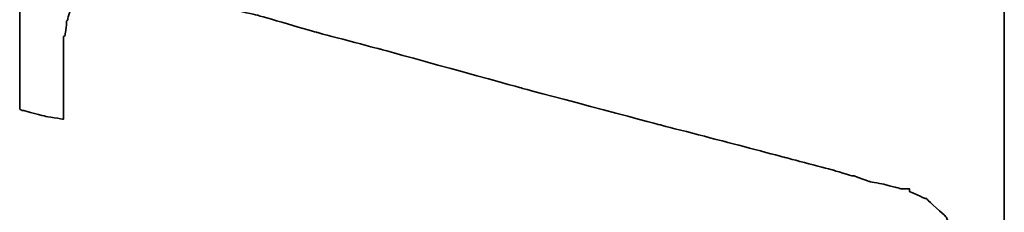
# Model space of a CAD drawing. Header units: millimetres. Extents: x 16.2 to 116, y 28.2 to 93.3.
# Tile 33 of 54: x 101 to 102.5, y 56 to 56.3. Entities that reach past the tile are written whole.
import ezdxf

# ---------------------------------------------------------------- set-up
doc = ezdxf.new("R2010")
doc.units = ezdxf.units.MM
doc.layers.add('DIM', color=4, linetype='Continuous')
doc.layers.add('layer 1', color=7, linetype='Continuous')

# ---------------------------------------------------------------- blocks, each defined once
blk = doc.blocks.new('TBI MOTION logo(完整正式版)')
at = {"layer": 'layer 1', "color": 22, "lineweight": 35}
blk.add_open_spline([(-40.59125, -7.943749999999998), (-40.59125, -7.943749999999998), (-40.97375, -7.943749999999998), (-40.97375, -7.943749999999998), (-40.97375, -7.943749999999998), (-40.97375, -7.943749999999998), (-41.38125, -7.943749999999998), (-41.38125, -7.943749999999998), (-41.38125, -7.943749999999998), (-41.38125, -7.943749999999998), (-41.54874999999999, -7.943749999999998), (-41.54874999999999, -7.943749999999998), (-41.54874999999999, -7.943749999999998), (-41.54874999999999, -7.943749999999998), (-41.59875, -7.943749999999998), (-41.59875, -7.943749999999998), (-41.59875, -7.943749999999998), (-41.59875, -7.943749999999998), (-41.88374999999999, -7.943749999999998), (-41.88374999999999, -7.943749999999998), (-41.88374999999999, -7.943749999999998), (-41.88374999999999, -7.943749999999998), (-41.90875, -7.91875), (-41.90875, -7.91875), (-41.90875, -7.91875), (-41.90875, -7.91875), (-42.19875, -7.871249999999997), (-42.19875, -7.871249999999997), (-42.19875, -7.871249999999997), (-42.19875, -7.871249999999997), (-42.43875, -7.82375), (-42.43875, -7.82375), (-42.43875, -7.82375), (-42.43875, -7.82375), (-42.45875, -7.82375), (-42.45875, -7.82375), (-42.45875, -7.82375), (-42.45875, -7.82375), (-42.48624999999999, -7.82375), (-42.48624999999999, -7.82375), (-42.48624999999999, -7.82375), (-42.48624999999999, -7.82375), (-42.67625, -7.723749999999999), (-42.67625, -7.723749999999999), (-42.67625, -7.723749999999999), (-42.67625, -7.723749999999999), (-42.70125, -7.70375), (-42.70125, -7.70375), (-42.70125, -7.70375), (-42.70125, -7.70375), (-42.72375, -7.678749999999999), (-42.72375, -7.678749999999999), (-42.72375, -7.678749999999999), (-42.72375, -7.678749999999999), (-42.86875, -7.488749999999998), (-42.86875, -7.488749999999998), (-42.86875, -7.488749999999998), (-42.86875, -7.488749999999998), (-42.89374999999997, -7.438749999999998), (-42.89374999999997, -7.438749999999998), (-42.89374999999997, -7.438749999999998), (-42.89374999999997, -7.438749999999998), (-42.91875, -7.388749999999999), (-42.91875, -7.388749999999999), (-42.91875, -7.388749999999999), (-42.91875, -7.388749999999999), (-42.93874999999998, -7.12875), (-42.93874999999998, -7.12875), (-42.93874999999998, -7.12875), (-42.93874999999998, -7.12875), (-42.96375, -7.103749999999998), (-42.96375, -7.103749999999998), (-42.96375, -7.103749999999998), (-42.96375, -7.103749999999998), (-42.96375, -7.053749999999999), (-42.96375, -7.053749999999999), (-42.96375, -7.053749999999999), (-42.96375, -7.053749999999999), (-42.96375, -7.00875), (-42.96375, -7.00875), (-42.96375, -7.00875), (-42.96375, -7.00875), (-42.91875, -6.69625), (-42.91875, -6.69625), (-42.91875, -6.69625), (-42.91875, -6.69625), (-42.91875, -6.62375), (-42.91875, -6.62375), (-42.91875, -6.62375), (-42.91875, -6.62375), (-42.91875, -6.59625), (-42.91875, -6.59625), (-42.91875, -6.59625), (-42.91875, -6.59625), (-42.91875, -6.57375), (-42.91875, -6.57375), (-42.91875, -6.57375), (-42.91875, -6.57375), (-42.91875, -6.528749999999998), (-42.91875, -6.528749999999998), (-42.91875, -6.528749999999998), (-42.91875, -6.528749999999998), (-42.89374999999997, -6.50375), (-42.89374999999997, -6.50375), (-42.89374999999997, -6.50375), (-42.89374999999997, -6.50375), (-42.84374999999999, -6.38375), (-42.84374999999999, -6.38375), (-42.84374999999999, -6.38375), (-42.84374999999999, -6.38375), (-42.84374999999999, -6.358749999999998), (-42.84374999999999, -6.358749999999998), (-42.84374999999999, -6.358749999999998), (-42.84374999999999, -6.358749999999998), (-42.74625, -6.143749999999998), (-42.74625, -6.143749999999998), (-42.74625, -6.143749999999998), (-42.74625, -6.143749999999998), (-42.70125, -5.853749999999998), (-42.70125, -5.853749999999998), (-42.70125, -5.853749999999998), (-42.70125, -5.853749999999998), (-42.60374999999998, -5.47125), (-42.60374999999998, -5.47125), (-42.60374999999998, -5.47125), (-42.60374999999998, -5.47125), (-42.60374999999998, -5.44875), (-42.60374999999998, -5.44875), (-42.60374999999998, -5.44875), (-42.60374999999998, -5.44875), (-42.38875, -4.678749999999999), (-42.38875, -4.678749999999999), (-42.38875, -4.678749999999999), (-42.38875, -4.678749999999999), (-42.36375, -4.653749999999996), (-42.36375, -4.653749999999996), (-42.36375, -4.653749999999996), (-42.36375, -4.653749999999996), (-42.12375, -3.69625), (-42.12375, -3.69625), (-42.12375, -3.69625), (-42.12375, -3.69625), (-42.12375, -3.67374), (-42.12375, -3.67374), (-42.12375, -3.67374), (-42.12375, -3.67374), (-41.78875, -2.593739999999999), (-41.78875, -2.593739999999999), (-41.78875, -2.593739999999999), (-41.78875, -2.593739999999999), (-41.18875, -0.19375), (-41.18875, -0.19375), (-41.18875, -0.19375), (-41.18875, -0.19375), (-40.54375, 2.20624), (-40.54375, 2.20624), (-40.54375, 2.20624), (-40.54375, 2.20624), (-40.25374999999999, 3.308749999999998), (-40.25374999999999, 3.308749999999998), (-40.25374999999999, 3.308749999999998), (-40.25374999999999, 3.308749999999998), (-39.98875, 4.27125), (-39.98875, 4.27125), (-39.98875, 4.27125), (-39.98875, 4.27125), (-39.77375, 5.131249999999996), (-39.77375, 5.131249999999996), (-39.77375, 5.131249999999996), (-39.77375, 5.131249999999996), (-39.67875, 5.47125), (-39.67875, 5.47125), (-39.67875, 5.47125), (-39.67875, 5.47125), (-39.60375, 5.756249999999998), (-39.60375, 5.756249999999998), (-39.60375, 5.756249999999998), (-39.60375, 5.756249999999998), (-39.60375, 5.78125), (-39.60375, 5.78125), (-39.60375, 5.78125), (-39.60375, 5.78125), (-39.50875, 5.97125), (-39.50875, 5.97125), (-39.50875, 5.97125), (-39.50875, 5.97125), (-39.50875, 6.138749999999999), (-39.50875, 6.138749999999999), (-39.50875, 6.138749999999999), (-39.50875, 6.138749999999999), (-39.48625, 6.166249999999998), (-39.48625, 6.166249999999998), (-39.48625, 6.166249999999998), (-39.48625, 6.166249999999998), (-39.46125, 6.286249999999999), (-39.46125, 6.286249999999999), (-39.46125, 6.286249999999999), (-39.46125, 6.286249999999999), (-39.46125, 6.426249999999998), (-39.46125, 6.426249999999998), (-39.46125, 6.426249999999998), (-39.46125, 6.426249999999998), (-39.41375, 6.426249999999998), (-39.41375, 6.426249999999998), (-39.41375, 6.426249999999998), (-39.41375, 6.426249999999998), (-39.29375, 6.69125), (-39.29375, 6.69125), (-39.29375, 6.69125), (-39.29375, 6.69125), (-39.26875, 6.741249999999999), (-39.26875, 6.741249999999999), (-39.26875, 6.741249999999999), (-39.26875, 6.741249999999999), (-39.24375, 6.76625), (-39.24375, 6.76625), (-39.24375, 6.76625), (-39.24375, 6.76625), (-38.98375, 7.006239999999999), (-38.98375, 7.006239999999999), (-38.98375, 7.006239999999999), (-38.98375, 7.006239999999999), (-38.95625, 7.026239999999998), (-38.95625, 7.026239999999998), (-38.95625, 7.026239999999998), (-38.95625, 7.026239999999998), (-38.78875, 7.126239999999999), (-38.78875, 7.126239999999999), (-38.78875, 7.126239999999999), (-38.78875, 7.126239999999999), (-38.76375, 7.126239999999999), (-38.76375, 7.126239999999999), (-38.76375, 7.126239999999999), (-38.76375, 7.126239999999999), (-38.74375, 7.126239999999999), (-38.74375, 7.126239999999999), (-38.74375, 7.126239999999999), (-38.74375, 7.126239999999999), (-38.52875, 7.171249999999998), (-38.52875, 7.171249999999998), (-38.52875, 7.171249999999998), (-38.52875, 7.171249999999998), (-38.52875, 7.196239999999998), (-38.52875, 7.196239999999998), (-38.52875, 7.196239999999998), (-38.52875, 7.196239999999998), (-38.50375, 7.196239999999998), (-38.50375, 7.196239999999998), (-38.50375, 7.196239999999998), (-38.50375, 7.196239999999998), (-38.26125, 7.21875), (-38.26125, 7.21875), (-38.26125, 7.21875), (-38.26125, 7.21875), (-38.23875000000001, 7.246239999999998), (-38.23875000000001, 7.246239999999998), (-38.23875000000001, 7.246239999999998), (-38.23875000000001, 7.246239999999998), (-38.21625, 7.246239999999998), (-38.21625, 7.246239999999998), (-38.21625, 7.246239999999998), (-38.21625, 7.246239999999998), (-38.18875, 7.246239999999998), (-38.18875, 7.246239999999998), (-38.18875, 7.246239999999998), (-38.18875, 7.246239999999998), (-37.90375, 7.246239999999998), (-37.90375, 7.246239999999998), (-37.90375, 7.246239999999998), (-37.90375, 7.246239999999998), (-37.85375, 7.246239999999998), (-37.85375, 7.246239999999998), (-37.85375, 7.246239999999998), (-37.85375, 7.246239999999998), (-37.75875, 7.246239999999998), (-37.75875, 7.246239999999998), (-37.75875, 7.246239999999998), (-37.75875, 7.246239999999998), (-37.42375, 7.246239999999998), (-37.42375, 7.246239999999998), (-37.42375, 7.246239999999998), (-37.42375, 7.246239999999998), (-37.08875, 7.246239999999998), (-37.08875, 7.246239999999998), (-37.08875, 7.246239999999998), (-37.08875, 7.246239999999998), (-37.06375, 7.246239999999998), (-37.06375, 7.246239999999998), (-37.06375, 7.246239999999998), (-37.06375, 7.246239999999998), (-37.06375, 7.266239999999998), (-37.06375, 7.266239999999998), (-37.06375, 7.266239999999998), (-37.06375, 7.266239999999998), (-37.03875, 7.291249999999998), (-37.03875, 7.291249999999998), (-37.03875, 7.291249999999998), (-37.03875, 7.291249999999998), (-37.03875, 7.31625), (-37.03875, 7.31625), (-37.03875, 7.31625), (-37.03875, 7.31625), (-36.94125, 7.676249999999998), (-36.94125, 7.676249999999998), (-36.94125, 7.676249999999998), (-36.94125, 7.676249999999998), (-36.86875, 7.98625), (-36.86875, 7.98625), (-36.86875, 7.98625), (-36.86875, 7.98625), (-36.98875000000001, 7.98625), (-36.98875000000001, 7.98625), (-36.98875000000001, 7.98625), (-36.98875000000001, 7.98625), (-37.42375, 7.98625), (-37.42375, 7.98625), (-37.42375, 7.98625), (-37.42375, 7.98625), (-37.94875, 7.98625), (-37.94875, 7.98625), (-37.94875, 7.98625), (-37.94875, 7.98625), (-38.57375, 7.98625), (-38.57375, 7.98625), (-38.57375, 7.98625), (-38.57375, 7.98625), (-39.29375, 7.98625), (-39.29375, 7.98625), (-39.29375, 7.98625), (-39.29375, 7.98625), (-40.82875, 7.98625), (-40.82875, 7.98625), (-40.82875, 7.98625), (-40.82875, 7.98625), (-42.36375, 7.98625), (-42.36375, 7.98625), (-42.36375, 7.98625), (-42.36375, 7.98625), (-43.08375, 7.98625), (-43.08375, 7.98625), (-43.08375, 7.98625), (-43.08375, 7.98625), (-43.70875, 7.98625), (-43.70875, 7.98625), (-43.70875, 7.98625), (-43.70875, 7.98625), (-44.23375, 7.98625), (-44.23375, 7.98625), (-44.23375, 7.98625), (-44.23375, 7.98625), (-44.66875, 7.98625), (-44.66875, 7.98625), (-44.66875, 7.98625), (-44.66875, 7.98625), (-44.88375, 7.98625), (-44.88375, 7.98625), (-44.88375, 7.98625), (-44.88375, 7.98625), (-44.90874999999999, 7.94125), (-44.90874999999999, 7.94125), (-44.90874999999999, 7.94125), (-44.90874999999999, 7.94125), (-44.90874999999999, 7.916249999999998), (-44.90874999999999, 7.916249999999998), (-44.90874999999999, 7.916249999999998), (-44.90874999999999, 7.916249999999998), (-45.00375, 7.55625), (-45.00375, 7.55625), (-45.00375, 7.55625), (-45.00375, 7.55625), (-45.05374999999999, 7.246239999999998), (-45.05374999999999, 7.246239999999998), (-45.05374999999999, 7.246239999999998), (-45.05374999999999, 7.246239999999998), (-44.61875, 7.246239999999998), (-44.61875, 7.246239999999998), (-44.61875, 7.246239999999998), (-44.61875, 7.246239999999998), (-44.11375, 7.246239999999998), (-44.11375, 7.246239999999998), (-44.11375, 7.246239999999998), (-44.11375, 7.246239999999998), (-43.99375, 7.246239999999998), (-43.99375, 7.246239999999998), (-43.99375, 7.246239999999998), (-43.99375, 7.246239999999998), (-43.94625, 7.246239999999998), (-43.94625, 7.246239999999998), (-43.94625, 7.246239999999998), (-43.94625, 7.246239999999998), (-43.92374, 7.246239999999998), (-43.92374, 7.246239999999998), (-43.92374, 7.246239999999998), (-43.92374, 7.246239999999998), (-43.65874999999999, 7.246239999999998), (-43.65874999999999, 7.246239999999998), (-43.65874999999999, 7.246239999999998), (-43.65874999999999, 7.246239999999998), (-43.63875, 7.21875), (-43.63875, 7.21875), (-43.63875, 7.21875), (-43.63875, 7.21875), (-43.46874999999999, 7.196239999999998), (-43.46874999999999, 7.196239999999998), (-43.46874999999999, 7.196239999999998), (-43.46874999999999, 7.196239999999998), (-43.39875, 7.196239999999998), (-43.39875, 7.196239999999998), (-43.39875, 7.196239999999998), (-43.39875, 7.196239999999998), (-43.37125, 7.171249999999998), (-43.37125, 7.171249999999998), (-43.37125, 7.171249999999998), (-43.37125, 7.171249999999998), (-43.34875, 7.171249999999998), (-43.34875, 7.171249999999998), (-43.34875, 7.171249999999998), (-43.34875, 7.171249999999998), (-43.20375, 7.126239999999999), (-43.20375, 7.126239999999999), (-43.20375, 7.126239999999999), (-43.20375, 7.126239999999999), (-43.05875, 7.076239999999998), (-43.05875, 7.076239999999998), (-43.05875, 7.076239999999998), (-43.05875, 7.076239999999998), (-43.01375, 7.076239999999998), (-43.01375, 7.076239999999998), (-43.01375, 7.076239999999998), (-43.01375, 7.076239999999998), (-42.98875, 7.026239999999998), (-42.98875, 7.026239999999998), (-42.98875, 7.026239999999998), (-42.98875, 7.026239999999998), (-42.79874999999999, 6.86125), (-42.79874999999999, 6.86125), (-42.79874999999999, 6.86125), (-42.79874999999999, 6.86125), (-42.77375, 6.81125), (-42.77375, 6.81125), (-42.77375, 6.81125), (-42.77375, 6.81125), (-42.74625, 6.76625), (-42.74625, 6.76625), (-42.74625, 6.76625), (-42.74625, 6.76625), (-42.72375, 6.47625), (-42.72375, 6.47625), (-42.72375, 6.47625), (-42.72375, 6.47625), (-42.70125, 6.45124), (-42.70125, 6.45124), (-42.70125, 6.45124), (-42.70125, 6.45124), (-42.70125, 6.426249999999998), (-42.70125, 6.426249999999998), (-42.70125, 6.426249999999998), (-42.70125, 6.426249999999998), (-42.72375, 6.40625), (-42.72375, 6.40625), (-42.72375, 6.40625), (-42.72375, 6.40625), (-42.74625, 5.97125), (-42.74625, 5.97125), (-42.74625, 5.97125), (-42.74625, 5.97125), (-42.74625, 5.94625), (-42.74625, 5.94625), (-42.74625, 5.94625), (-42.74625, 5.94625), (-42.74625, 5.926249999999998), (-42.74625, 5.926249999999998), (-42.74625, 5.926249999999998), (-42.74625, 5.926249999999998), (-42.77375, 5.876249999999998), (-42.77375, 5.876249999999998), (-42.77375, 5.876249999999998), (-42.77375, 5.876249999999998), (-42.81875, 5.80625), (-42.81875, 5.80625), (-42.81875, 5.80625), (-42.81875, 5.80625), (-42.86875, 5.63625), (-42.86875, 5.63625), (-42.86875, 5.63625), (-42.86875, 5.63625), (-42.91875, 5.39625), (-42.91875, 5.39625), (-42.91875, 5.39625), (-42.91875, 5.39625), (-42.91875, 5.37124), (-42.91875, 5.37124), (-42.91875, 5.37124), (-42.91875, 5.37124), (-43.01375, 5.10874), (-43.01375, 5.10874), (-43.01375, 5.10874), (-43.01375, 5.10874), (-43.10875, 4.771239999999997), (-43.10875, 4.771239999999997), (-43.10875, 4.771239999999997), (-43.10875, 4.771239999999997), (-43.29875, 3.956249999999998), (-43.29875, 3.956249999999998), (-43.29875, 3.956249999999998), (-43.29875, 3.956249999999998), (-43.58875, 2.951249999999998), (-43.58875, 2.951249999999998), (-43.58875, 2.951249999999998), (-43.58875, 2.951249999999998), (-43.87375, 1.87125), (-43.87375, 1.87125), (-43.87375, 1.87125), (-43.87375, 1.87125), (-44.52625, -0.50374), (-44.52625, -0.50374), (-44.52625, -0.50374), (-44.52625, -0.50374), (-45.14874999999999, -2.853749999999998), (-45.14874999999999, -2.853749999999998), (-45.14874999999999, -2.853749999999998), (-45.14874999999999, -2.853749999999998), (-45.43375, -3.95875), (-45.43375, -3.95875), (-45.43375, -3.95875), (-45.43375, -3.95875), (-45.69874999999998, -4.96875), (-45.69874999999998, -4.96875), (-45.69874999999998, -4.96875), (-45.69874999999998, -4.96875), (-45.91375, -5.78375), (-45.91375, -5.78375), (-45.91375, -5.78375), (-45.91375, -5.78375), (-46.01374999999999, -6.11875), (-46.01374999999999, -6.11875), (-46.01374999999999, -6.11875), (-46.01374999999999, -6.11875), (-46.01374999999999, -6.143749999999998), (-46.01374999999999, -6.143749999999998), (-46.01374999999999, -6.143749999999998), (-46.01374999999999, -6.143749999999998), (-46.10875, -6.40875), (-46.10875, -6.40875), (-46.10875, -6.40875), (-46.10875, -6.40875), (-46.15375, -6.648749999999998), (-46.15375, -6.648749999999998), (-46.15375, -6.648749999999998), (-46.15375, -6.648749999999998), (-46.20375, -6.83875), (-46.20375, -6.83875), (-46.20375, -6.83875), (-46.20375, -6.83875), (-46.22874999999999, -6.933749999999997), (-46.22874999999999, -6.933749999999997), (-46.22874999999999, -6.933749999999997), (-46.22874999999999, -6.933749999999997), (-46.22874999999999, -7.07875), (-46.22874999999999, -7.07875), (-46.22874999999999, -7.07875), (-46.22874999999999, -7.07875), (-46.27374999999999, -7.07875), (-46.27374999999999, -7.07875), (-46.27374999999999, -7.07875), (-46.27374999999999, -7.07875), (-46.39375, -7.34375), (-46.39375, -7.34375), (-46.39375, -7.34375), (-46.39375, -7.34375), (-46.39375, -7.36875), (-46.39375, -7.36875), (-46.39375, -7.36875), (-46.39375, -7.36875), (-46.42125, -7.388749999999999), (-46.42125, -7.388749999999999), (-46.42125, -7.388749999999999), (-46.42125, -7.388749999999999), (-46.68375, -7.678749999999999), (-46.68375, -7.678749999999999), (-46.68375, -7.678749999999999), (-46.68375, -7.678749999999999), (-46.70875, -7.70375), (-46.70875, -7.70375), (-46.70875, -7.70375), (-46.70875, -7.70375), (-46.75374999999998, -7.723749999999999), (-46.75374999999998, -7.723749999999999), (-46.75374999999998, -7.723749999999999), (-46.75374999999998, -7.723749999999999), (-47.08874999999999, -7.871249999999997), (-47.08874999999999, -7.871249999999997), (-47.08874999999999, -7.871249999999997), (-47.08874999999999, -7.871249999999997), (-47.11625, -7.871249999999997), (-47.11625, -7.871249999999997), (-47.11625, -7.871249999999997), (-47.11625, -7.871249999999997), (-47.13875, -7.893749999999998), (-47.13875, -7.893749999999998), (-47.13875, -7.893749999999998), (-47.13875, -7.893749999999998), (-47.56874999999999, -7.91875), (-47.56874999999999, -7.91875), (-47.56874999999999, -7.91875), (-47.56874999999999, -7.91875), (-47.59624999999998, -7.943749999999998), (-47.59624999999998, -7.943749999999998), (-47.59624999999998, -7.943749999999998), (-47.59624999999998, -7.943749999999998), (-47.64375, -7.943749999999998), (-47.64375, -7.943749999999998), (-47.64375, -7.943749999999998), (-47.64375, -7.943749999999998), (-47.73625, -7.943749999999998), (-47.73625, -7.943749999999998), (-47.73625, -7.943749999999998), (-47.73625, -7.943749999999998), (-48.07375, -7.943749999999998), (-48.07375, -7.943749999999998), (-48.07375, -7.943749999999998), (-48.07375, -7.943749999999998), (-48.36125, -7.943749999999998), (-48.36125, -7.943749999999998), (-48.36125, -7.943749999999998), (-48.36125, -7.943749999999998), (-48.36125, -7.966249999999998), (-48.36125, -7.966249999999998), (-48.36125, -7.966249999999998), (-48.36125, -7.966249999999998), (-48.36125, -7.991249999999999), (-48.36125, -7.991249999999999), (-48.36125, -7.991249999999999), (-48.36125, -7.991249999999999), (-48.38875, -8.013749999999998), (-48.38875, -8.013749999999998), (-48.38875, -8.013749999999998), (-48.38875, -8.013749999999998), (-48.50875, -8.34875), (-48.50875, -8.34875), (-48.50875, -8.34875), (-48.50875, -8.34875), (-48.55375, -8.68625), (-48.55375, -8.68625), (-48.55375, -8.68625), (-48.55375, -8.68625), (-48.45875, -8.68625), (-48.45875, -8.68625), (-48.45875, -8.68625), (-48.45875, -8.68625), (-48.07375, -8.68625), (-48.07375, -8.68625), (-48.07375, -8.68625), (-48.07375, -8.68625), (-47.52374999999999, -8.68625), (-47.52374999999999, -8.68625), (-47.52374999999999, -8.68625), (-47.52374999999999, -8.68625), (-46.92375, -8.68625), (-46.92375, -8.68625), (-46.92375, -8.68625), (-46.92375, -8.68625), (-46.25375, -8.68625), (-46.25375, -8.68625), (-46.25375, -8.68625), (-46.25375, -8.68625), (-46.20375, -8.68625), (-46.20375, -8.68625), (-46.20375, -8.68625), (-46.20375, -8.68625), (-44.71375, -8.68625), (-44.71375, -8.68625), (-44.71375, -8.68625), (-44.71375, -8.68625), (-43.22874999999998, -8.68625), (-43.22874999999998, -8.68625), (-43.22874999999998, -8.68625), (-43.22874999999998, -8.68625), (-42.55875, -8.68625), (-42.55875, -8.68625), (-42.55875, -8.68625), (-42.55875, -8.68625), (-42.50874999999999, -8.68625), (-42.50874999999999, -8.68625), (-42.50874999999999, -8.68625), (-42.50874999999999, -8.68625), (-41.93375, -8.68625), (-41.93375, -8.68625), (-41.93375, -8.68625), (-41.93375, -8.68625), (-41.38125, -8.68625), (-41.38125, -8.68625), (-41.38125, -8.68625), (-41.38125, -8.68625), (-40.97375, -8.68625), (-40.97375, -8.68625), (-40.97375, -8.68625), (-40.97375, -8.68625), (-40.78125, -8.68625), (-40.78125, -8.68625), (-40.78125, -8.68625), (-40.78125, -8.68625), (-40.78125, -8.638749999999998), (-40.78125, -8.638749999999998), (-40.78125, -8.638749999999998), (-40.78125, -8.638749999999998), (-40.75874999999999, -8.638749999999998), (-40.75874999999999, -8.638749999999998), (-40.75874999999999, -8.638749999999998), (-40.75874999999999, -8.638749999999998), (-40.66374999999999, -8.27875), (-40.66374999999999, -8.27875), (-40.66374999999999, -8.27875), (-40.66374999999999, -8.27875), (-40.59125, -7.943749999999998), (-40.59125, -7.943749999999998)], degree=3, knots=[0, 0, 0, 0, 0.0055865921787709, 0.0055865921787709, 0.0055865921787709, 0.0055866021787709, 0.0111731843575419, 0.0111731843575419, 0.0111731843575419, 0.0111731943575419, 0.0167597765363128, 0.0167597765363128, 0.0167597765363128, 0.0167597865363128, 0.0223463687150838, 0.0223463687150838, 0.0223463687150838, 0.0223463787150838, 0.0279329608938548, 0.0279329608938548, 0.0279329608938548, 0.0279329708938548, 0.0335195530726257, 0.0335195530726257, 0.0335195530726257, 0.0335195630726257, 0.0391061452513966, 0.0391061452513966, 0.0391061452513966, 0.0391061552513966, 0.0446927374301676, 0.0446927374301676, 0.0446927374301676, 0.0446927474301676, 0.0502793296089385, 0.0502793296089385, 0.0502793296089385, 0.0502793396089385, 0.0558659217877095, 0.0558659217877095, 0.0558659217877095, 0.0558659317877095, 0.0614525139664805, 0.0614525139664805, 0.0614525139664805, 0.0614525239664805, 0.0670391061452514, 0.0670391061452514, 0.0670391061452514, 0.0670391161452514, 0.0726256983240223, 0.0726256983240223, 0.0726256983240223, 0.0726257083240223, 0.0782122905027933, 0.0782122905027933, 0.0782122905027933, 0.0782123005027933, 0.0837988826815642, 0.0837988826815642, 0.0837988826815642, 0.0837988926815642, 0.0893854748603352, 0.0893854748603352, 0.0893854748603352, 0.0893854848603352, 0.0949720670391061, 0.0949720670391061, 0.0949720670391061, 0.0949720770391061, 0.1005586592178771, 0.1005586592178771, 0.1005586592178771, 0.1005586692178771, 0.106145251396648, 0.106145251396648, 0.106145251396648, 0.106145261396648, 0.1117318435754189, 0.1117318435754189, 0.1117318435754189, 0.1117318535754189, 0.1173184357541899, 0.1173184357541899, 0.1173184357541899, 0.1173184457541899, 0.1229050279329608, 0.1229050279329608, 0.1229050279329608, 0.1229050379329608, 0.1284916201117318, 0.1284916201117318, 0.1284916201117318, 0.1284916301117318, 0.1340782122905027, 0.1340782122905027, 0.1340782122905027, 0.1340782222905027, 0.1396648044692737, 0.1396648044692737, 0.1396648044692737, 0.1396648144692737, 0.1452513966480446, 0.1452513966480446, 0.1452513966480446, 0.1452514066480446, 0.1508379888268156, 0.1508379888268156, 0.1508379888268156, 0.1508379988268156, 0.1564245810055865, 0.1564245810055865, 0.1564245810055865, 0.1564245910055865, 0.1620111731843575, 0.1620111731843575, 0.1620111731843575, 0.1620111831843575, 0.1675977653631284, 0.1675977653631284, 0.1675977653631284, 0.1675977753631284, 0.1731843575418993, 0.1731843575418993, 0.1731843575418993, 0.1731843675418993, 0.1787709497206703, 0.1787709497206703, 0.1787709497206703, 0.1787709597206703, 0.1843575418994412, 0.1843575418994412, 0.1843575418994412, 0.1843575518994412, 0.1899441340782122, 0.1899441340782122, 0.1899441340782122, 0.1899441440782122, 0.1955307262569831, 0.1955307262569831, 0.1955307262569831, 0.1955307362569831, 0.2011173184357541, 0.2011173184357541, 0.2011173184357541, 0.2011173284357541, 0.206703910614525, 0.206703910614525, 0.206703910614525, 0.206703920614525, 0.2122905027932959, 0.2122905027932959, 0.2122905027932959, 0.2122905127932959, 0.2178770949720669, 0.2178770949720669, 0.2178770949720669, 0.2178771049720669, 0.2234636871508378, 0.2234636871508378, 0.2234636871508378, 0.2234636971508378, 0.2290502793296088, 0.2290502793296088, 0.2290502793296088, 0.2290502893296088, 0.2346368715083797, 0.2346368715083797, 0.2346368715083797, 0.2346368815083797, 0.2402234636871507, 0.2402234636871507, 0.2402234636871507, 0.2402234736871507, 0.2458100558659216, 0.2458100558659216, 0.2458100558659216, 0.2458100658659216, 0.2513966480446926, 0.2513966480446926, 0.2513966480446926, 0.2513966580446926, 0.2569832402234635, 0.2569832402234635, 0.2569832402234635, 0.2569832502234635, 0.2625698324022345, 0.2625698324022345, 0.2625698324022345, 0.2625698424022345, 0.2681564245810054, 0.2681564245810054, 0.2681564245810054, 0.2681564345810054, 0.2737430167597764, 0.2737430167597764, 0.2737430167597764, 0.2737430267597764, 0.2793296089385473, 0.2793296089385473, 0.2793296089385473, 0.2793296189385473, 0.2849162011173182, 0.2849162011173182, 0.2849162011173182, 0.2849162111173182, 0.2905027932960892, 0.2905027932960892, 0.2905027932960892, 0.2905028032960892, 0.2960893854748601, 0.2960893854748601, 0.2960893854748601, 0.29608939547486, 0.3016759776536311, 0.3016759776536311, 0.3016759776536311, 0.3016759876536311, 0.3072625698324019, 0.3072625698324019, 0.3072625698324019, 0.3072625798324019, 0.312849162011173, 0.312849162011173, 0.312849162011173, 0.312849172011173, 0.3184357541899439, 0.3184357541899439, 0.3184357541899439, 0.3184357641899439, 0.3240223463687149, 0.3240223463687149, 0.3240223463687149, 0.3240223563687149, 0.3296089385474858, 0.3296089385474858, 0.3296089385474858, 0.3296089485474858, 0.3351955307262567, 0.3351955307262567, 0.3351955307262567, 0.3351955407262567, 0.3407821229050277, 0.3407821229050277, 0.3407821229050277, 0.3407821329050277, 0.3463687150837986, 0.3463687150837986, 0.3463687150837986, 0.3463687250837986, 0.3519553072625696, 0.3519553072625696, 0.3519553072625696, 0.3519553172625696, 0.3575418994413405, 0.3575418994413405, 0.3575418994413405, 0.3575419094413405, 0.3631284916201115, 0.3631284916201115, 0.3631284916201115, 0.3631285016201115, 0.3687150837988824, 0.3687150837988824, 0.3687150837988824, 0.3687150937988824, 0.3743016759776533, 0.3743016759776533, 0.3743016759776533, 0.3743016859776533, 0.3798882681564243, 0.3798882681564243, 0.3798882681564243, 0.3798882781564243, 0.3854748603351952, 0.3854748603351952, 0.3854748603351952, 0.3854748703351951, 0.3910614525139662, 0.3910614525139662, 0.3910614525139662, 0.3910614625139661, 0.3966480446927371, 0.3966480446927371, 0.3966480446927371, 0.3966480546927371, 0.4022346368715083, 0.4022346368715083, 0.4022346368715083, 0.4022346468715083, 0.407821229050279, 0.407821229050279, 0.407821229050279, 0.4078212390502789, 0.4134078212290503, 0.4134078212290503, 0.4134078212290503, 0.4134078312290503, 0.4189944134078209, 0.4189944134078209, 0.4189944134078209, 0.4189944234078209, 0.4245810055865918, 0.4245810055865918, 0.4245810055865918, 0.4245810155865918, 0.4301675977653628, 0.4301675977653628, 0.4301675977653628, 0.4301676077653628, 0.4357541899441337, 0.4357541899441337, 0.4357541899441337, 0.4357541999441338, 0.4413407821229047, 0.4413407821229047, 0.4413407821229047, 0.4413407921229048, 0.4469273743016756, 0.4469273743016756, 0.4469273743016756, 0.4469273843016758, 0.4525139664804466, 0.4525139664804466, 0.4525139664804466, 0.4525139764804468, 0.4581005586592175, 0.4581005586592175, 0.4581005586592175, 0.4581005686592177, 0.4636871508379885, 0.4636871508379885, 0.4636871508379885, 0.4636871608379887, 0.4692737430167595, 0.4692737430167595, 0.4692737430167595, 0.4692737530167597, 0.4748603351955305, 0.4748603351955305, 0.4748603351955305, 0.4748603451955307, 0.4804469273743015, 0.4804469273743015, 0.4804469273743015, 0.4804469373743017, 0.4860335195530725, 0.4860335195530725, 0.4860335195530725, 0.4860335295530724, 0.4916201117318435, 0.4916201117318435, 0.4916201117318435, 0.4916201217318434, 0.4972067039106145, 0.4972067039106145, 0.4972067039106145, 0.4972067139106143, 0.5027932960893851, 0.5027932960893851, 0.5027932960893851, 0.5027933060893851, 0.5083798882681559, 0.5083798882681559, 0.5083798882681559, 0.508379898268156, 0.513966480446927, 0.513966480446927, 0.513966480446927, 0.5139664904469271, 0.519553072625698, 0.519553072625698, 0.519553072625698, 0.5195530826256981, 0.5251396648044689, 0.5251396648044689, 0.5251396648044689, 0.525139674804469, 0.53072625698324, 0.53072625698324, 0.53072625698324, 0.5307262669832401, 0.536312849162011, 0.536312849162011, 0.536312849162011, 0.5363128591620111, 0.541899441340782, 0.541899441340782, 0.541899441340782, 0.5418994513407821, 0.5474860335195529, 0.5474860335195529, 0.5474860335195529, 0.547486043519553, 0.553072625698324, 0.553072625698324, 0.553072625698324, 0.5530726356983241, 0.5586592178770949, 0.5586592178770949, 0.5586592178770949, 0.558659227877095, 0.5642458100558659, 0.5642458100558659, 0.5642458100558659, 0.564245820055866, 0.569832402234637, 0.569832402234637, 0.569832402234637, 0.5698324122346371, 0.5754189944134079, 0.5754189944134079, 0.5754189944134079, 0.575419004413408, 0.5810055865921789, 0.5810055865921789, 0.5810055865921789, 0.581005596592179, 0.5865921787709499, 0.5865921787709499, 0.5865921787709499, 0.5865921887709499, 0.592178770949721, 0.592178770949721, 0.592178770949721, 0.5921787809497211, 0.5977653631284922, 0.5977653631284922, 0.5977653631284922, 0.5977653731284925, 0.6033519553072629, 0.6033519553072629, 0.6033519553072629, 0.6033519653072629, 0.6089385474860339, 0.6089385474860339, 0.6089385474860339, 0.608938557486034, 0.6145251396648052, 0.6145251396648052, 0.6145251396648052, 0.6145251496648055, 0.6201117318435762, 0.6201117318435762, 0.6201117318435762, 0.6201117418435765, 0.6256983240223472, 0.6256983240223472, 0.6256983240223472, 0.6256983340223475, 0.6312849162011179, 0.6312849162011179, 0.6312849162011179, 0.631284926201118, 0.6368715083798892, 0.6368715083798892, 0.6368715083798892, 0.6368715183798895, 0.6424581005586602, 0.6424581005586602, 0.6424581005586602, 0.6424581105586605, 0.6480446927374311, 0.6480446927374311, 0.6480446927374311, 0.6480447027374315, 0.6536312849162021, 0.6536312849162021, 0.6536312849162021, 0.6536312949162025, 0.6592178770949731, 0.6592178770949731, 0.6592178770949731, 0.6592178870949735, 0.6648044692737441, 0.6648044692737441, 0.6648044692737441, 0.6648044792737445, 0.6703910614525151, 0.6703910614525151, 0.6703910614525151, 0.6703910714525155, 0.6759776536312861, 0.6759776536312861, 0.6759776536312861, 0.6759776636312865, 0.6815642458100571, 0.6815642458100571, 0.6815642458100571, 0.6815642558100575, 0.6871508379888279, 0.6871508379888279, 0.6871508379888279, 0.687150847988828, 0.6927374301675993, 0.6927374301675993, 0.6927374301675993, 0.6927374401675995, 0.6983240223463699, 0.6983240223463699, 0.6983240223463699, 0.69832403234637, 0.7039106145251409, 0.7039106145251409, 0.7039106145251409, 0.703910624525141, 0.7094972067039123, 0.7094972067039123, 0.7094972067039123, 0.7094972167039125, 0.7150837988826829, 0.7150837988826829, 0.7150837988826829, 0.715083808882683, 0.7206703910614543, 0.7206703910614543, 0.7206703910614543, 0.7206704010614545, 0.7262569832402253, 0.7262569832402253, 0.7262569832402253, 0.7262569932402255, 0.7318435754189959, 0.7318435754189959, 0.7318435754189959, 0.731843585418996, 0.7374301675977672, 0.7374301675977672, 0.7374301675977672, 0.7374301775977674, 0.7430167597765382, 0.7430167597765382, 0.7430167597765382, 0.7430167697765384, 0.7486033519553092, 0.7486033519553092, 0.7486033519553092, 0.7486033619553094, 0.7541899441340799, 0.7541899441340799, 0.7541899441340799, 0.75418995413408, 0.7597765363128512, 0.7597765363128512, 0.7597765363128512, 0.7597765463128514, 0.7653631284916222, 0.7653631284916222, 0.7653631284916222, 0.7653631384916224, 0.7709497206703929, 0.7709497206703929, 0.7709497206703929, 0.770949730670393, 0.7765363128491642, 0.7765363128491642, 0.7765363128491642, 0.7765363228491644, 0.7821229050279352, 0.7821229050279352, 0.7821229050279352, 0.7821229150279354, 0.7877094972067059, 0.7877094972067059, 0.7877094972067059, 0.787709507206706, 0.7932960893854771, 0.7932960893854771, 0.7932960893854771, 0.7932960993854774, 0.7988826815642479, 0.7988826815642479, 0.7988826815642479, 0.798882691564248, 0.8044692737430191, 0.8044692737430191, 0.8044692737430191, 0.8044692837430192, 0.8100558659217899, 0.8100558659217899, 0.8100558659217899, 0.81005587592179, 0.8156424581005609, 0.8156424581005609, 0.8156424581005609, 0.815642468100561, 0.8212290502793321, 0.8212290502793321, 0.8212290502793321, 0.8212290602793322, 0.8268156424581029, 0.8268156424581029, 0.8268156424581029, 0.826815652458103, 0.8324022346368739, 0.8324022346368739, 0.8324022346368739, 0.8324022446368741, 0.8379888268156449, 0.8379888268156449, 0.8379888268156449, 0.837988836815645, 0.8435754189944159, 0.8435754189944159, 0.8435754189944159, 0.8435754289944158, 0.8491620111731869, 0.8491620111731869, 0.8491620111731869, 0.8491620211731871, 0.8547486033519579, 0.8547486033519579, 0.8547486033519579, 0.854748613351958, 0.8603351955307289, 0.8603351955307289, 0.8603351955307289, 0.860335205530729, 0.8659217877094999, 0.8659217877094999, 0.8659217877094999, 0.8659217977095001, 0.8715083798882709, 0.8715083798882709, 0.8715083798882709, 0.871508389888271, 0.8770949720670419, 0.8770949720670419, 0.8770949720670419, 0.877094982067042, 0.8826815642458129, 0.8826815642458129, 0.8826815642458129, 0.8826815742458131, 0.8882681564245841, 0.8882681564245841, 0.8882681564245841, 0.8882681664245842, 0.8938547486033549, 0.8938547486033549, 0.8938547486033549, 0.893854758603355, 0.8994413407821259, 0.8994413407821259, 0.8994413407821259, 0.8994413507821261, 0.9050279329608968, 0.9050279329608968, 0.9050279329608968, 0.9050279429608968, 0.910614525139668, 0.910614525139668, 0.910614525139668, 0.910614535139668, 0.9162011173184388, 0.9162011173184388, 0.9162011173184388, 0.9162011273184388, 0.92178770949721, 0.92178770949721, 0.92178770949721, 0.92178771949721, 0.9273743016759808, 0.9273743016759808, 0.9273743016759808, 0.9273743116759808, 0.932960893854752, 0.932960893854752, 0.932960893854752, 0.932960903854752, 0.9385474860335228, 0.9385474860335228, 0.9385474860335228, 0.9385474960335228, 0.9441340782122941, 0.9441340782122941, 0.9441340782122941, 0.9441340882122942, 0.9497206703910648, 0.9497206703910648, 0.9497206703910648, 0.9497206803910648, 0.955307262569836, 0.955307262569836, 0.955307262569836, 0.9553072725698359, 0.9608938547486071, 0.9608938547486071, 0.9608938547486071, 0.9608938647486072, 0.966480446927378, 0.966480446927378, 0.966480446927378, 0.9664804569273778, 0.9720670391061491, 0.9720670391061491, 0.9720670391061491, 0.9720670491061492, 0.97765363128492, 0.97765363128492, 0.97765363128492, 0.9776536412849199, 0.9832402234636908, 0.9832402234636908, 0.9832402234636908, 0.9832402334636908, 0.9888268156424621, 0.9888268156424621, 0.9888268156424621, 0.9888268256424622, 0.9944134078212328, 0.9944134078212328, 0.9944134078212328, 0.9944134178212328, 1, 1, 1, 1], dxfattribs=at)

msp = doc.modelspace()

# ---------------------------------------------------------------- block references
at = {"layer": 'DIM', "color": 7, "xscale": 0.0907909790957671, "yscale": 0.0907909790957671, "zscale": 0.0907909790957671, "rotation": 90}
msp.add_blockref('TBI MOTION logo(完整正式版)', (101.7294755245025, 60.2375193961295), dxfattribs=at)

doc.saveas('drawing.dxf')
